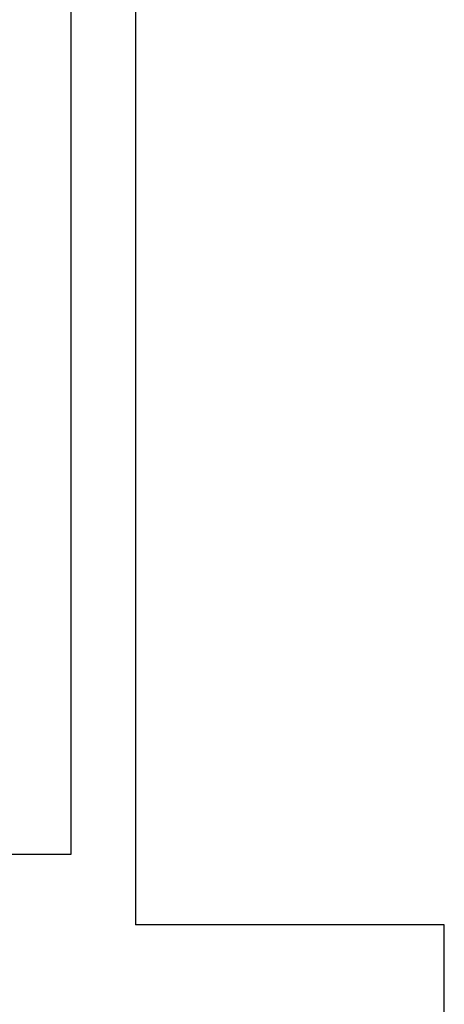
# Model space of a CAD drawing. Header units: metres. Extents: x -1 to 438, y -6 to 57.
# Tile 17 of 33: x 405.816 to 406.476, y 28.317 to 29.847. Entities that reach past the tile are written whole.
import ezdxf

# ---------------------------------------------------------------- set-up
doc = ezdxf.new("R2010")
doc.units = ezdxf.units.M
doc.linetypes.add('CONTINUA', pattern=[0])
doc.layers.add('PB MURS++', color=7, linetype='CONTINUA', lineweight=25)

msp = doc.modelspace()

# ---------------------------------------------------------------- linework, layer by layer
at = {"layer": 'PB MURS++', "color": 7, "linetype": 'CONTINUA', "lineweight": 25, "transparency": 33554687}
for p, q in [((405.89645, 28.55078), (405.89645, 34.30078)), ((405.99645, 34.30078), (405.99645, 28.44078)), ((405.55645, 28.55078), (405.89645, 28.55078)), ((406.47645, 28.44078), (405.99645, 28.44078)), ((406.47645, 28.22979), (406.47645, 28.44078))]:
    msp.add_line(p, q, dxfattribs=at)

doc.saveas('drawing.dxf')
